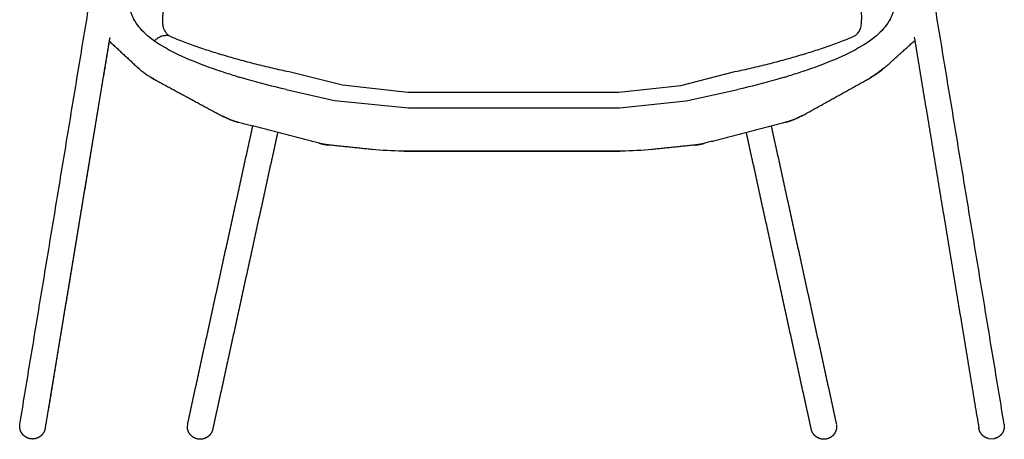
# Model space of a CAD drawing. Header units: millimetres. Extents: x 847 to 2889, y 2747 to 4819.
# Tile 25 of 26: x 2114 to 2883, y 4024 to 4351. Entities that reach past the tile are written whole.
import ezdxf

# ---------------------------------------------------------------- set-up
doc = ezdxf.new("R2010")
doc.units = ezdxf.units.MM
doc.header["$MEASUREMENT"] = 0
for name, color, linetype, true_color in [('2DVýkres', 18, 'Continuous', 0x000000), ('2DVýkres$viditelné$tečné', 18, 'Continuous', 0x000000), ('2DVýkres$viditelné$čáry', 18, 'Continuous', 0x000000)]:
    doc.layers.add(name, color=color, linetype=linetype, true_color=true_color)

msp = doc.modelspace()

# ---------------------------------------------------------------- linework, layer by layer
at = {"layer": '2DVýkres'}
for points in [[(2282.43, 4307.65), (2285.57, 4306.71)], [(2324.64, 4310.96), (2366.29, 4300.58), (2417.21, 4294.96), (2582.13, 4294.96), (2630.54, 4300.27), (2672.63, 4310.96)], [(2711.71, 4306.71), (2714.84, 4307.65)], [(2322.38, 4297.05), (2360.13, 4288.47), (2417.83, 4282.78), (2582.44, 4282.78), (2634.6, 4288.09), (2674.9, 4297.05)], [(2245.28, 4033.61), (2245.5, 4036.23)], [(2870.54, 4024.61), (2874.7, 4024.49)]]:
    msp.add_lwpolyline(points, dxfattribs=at)
at = {"layer": '2DVýkres$viditelné$tečné'}
for points in [[(2219.47, 4334.85), (2214.32, 4338.5), (2206.41, 4345.91), (2200.31, 4357.52), (2198.5, 4369.72), (2199.04, 4378.87), (2199.46, 4383.84)], [(2768.4, 4368.84), (2769.14, 4367.53), (2770.66, 4361.91), (2771.47, 4354.54), (2771.51, 4351.47)], [(2796.26, 4357.62), (2794.94, 4353.65), (2790.87, 4345.91), (2782.96, 4338.5), (2777.8, 4334.85)], [(2223.13, 4337.63), (2222.36, 4337.18), (2221.02, 4336.3), (2219.96, 4335.36), (2219.47, 4334.85)]]:
    msp.add_open_spline(points, degree=3, dxfattribs=at)
for points, knots in [([(2228.88, 4368.84), (2228.66, 4368.44), (2228.35, 4367.7), (2227.97, 4366.58), (2227.65, 4365.46), (2227.35, 4364.22), (2226.95, 4362.39), (2226.52, 4359.95), (2226.11, 4356.93), (2225.85, 4354.02), (2225.74, 4351.4), (2225.78, 4349.27), (2225.95, 4347.53), (2226.22, 4346.06), (2226.61, 4344.74), (2227.3, 4343.08), (2228.57, 4341.11), (2229.92, 4339.72), (2230.66, 4339.04)], [0, 0, 0, 0, 1.366081, 2.396362, 3.562861, 4.845843, 6.224864, 9.187534, 12.282484, 15.340863, 17.969525, 20.133272, 21.722054, 23.209662, 24.624378, 25.828295, 28.601448, 31.618735, 31.618735, 31.618735, 31.618735]), ([(2766.61, 4339.04), (2766.8, 4339.21), (2767.46, 4339.83), (2768.55, 4341.02), (2769.53, 4342.37), (2770.61, 4344.36), (2771.4, 4347.19), (2771.53, 4349.94), (2771.51, 4351.47)], [0, 0, 0, 0, 0.125, 0.25, 0.375, 0.5, 0.75, 1, 1, 1, 1]), ([(2282.43, 4307.65), (2280.66, 4308.2), (2274, 4310.27), (2258.13, 4315.61), (2237.34, 4324.06), (2224.63, 4331.21), (2219.47, 4334.85)], [0.3299456, 0.3299456, 0.3299456, 0.3299456, 0.375, 0.5, 0.75, 1, 1, 1, 1]), ([(2230.66, 4339.04), (2230.45, 4339.05), (2229.69, 4339.07), (2228.42, 4339.05), (2227.2, 4338.97), (2225.74, 4338.75), (2224.35, 4338.31), (2223.52, 4337.86), (2223.13, 4337.63)], [0, 0, 0, 0, 0.125, 0.25, 0.375, 0.5, 0.75, 1, 1, 1, 1]), ([(2230.66, 4339.04), (2232.05, 4338.43), (2234.95, 4337.19), (2241.24, 4334.67), (2250.06, 4331.41), (2259.33, 4328.26), (2267.19, 4325.75), (2275.23, 4323.3), (2285.65, 4320.34), (2298.46, 4316.98), (2311.5, 4313.83), (2320.26, 4311.88), (2324.64, 4310.96)], [0, 0, 0, 0, 4.55437, 9.451279, 20.330725, 32.767398, 38.820571, 45.06583, 57.993157, 71.315032, 84.804856, 98.235289, 98.235289, 98.235289, 98.235289]), ([(2672.63, 4310.96), (2677.01, 4311.88), (2685.77, 4313.83), (2698.81, 4316.98), (2711.63, 4320.34), (2722.05, 4323.3), (2730.09, 4325.75), (2737.95, 4328.26), (2747.22, 4331.41), (2756.04, 4334.67), (2762.33, 4337.19), (2765.23, 4338.43), (2766.61, 4339.04)], [0, 0, 0, 0, 13.430434, 26.920258, 40.242132, 53.169459, 59.414719, 65.467891, 77.904564, 88.78401, 93.680919, 98.235289, 98.235289, 98.235289, 98.235289]), ([(2777.8, 4334.85), (2772.65, 4331.21), (2759.94, 4324.06), (2739.15, 4315.61), (2723.28, 4310.27), (2716.62, 4308.2), (2714.84, 4307.65)], [0, 0, 0, 0, 0.25, 0.5, 0.625, 0.6700544, 0.6700544, 0.6700544, 0.6700544]), ([(2322.38, 4297.05), (2312.36, 4299.33), (2299.85, 4302.52), (2287.7, 4306.07), (2285.57, 4306.71)], [0, 0, 0, 0, 0.25, 0.3035824, 0.3035824, 0.3035824, 0.3035824]), ([(2711.71, 4306.71), (2709.58, 4306.07), (2697.42, 4302.52), (2684.91, 4299.33), (2674.9, 4297.05)], [0.6964176, 0.6964176, 0.6964176, 0.6964176, 0.75, 1, 1, 1, 1])]:
    msp.add_open_spline(points, degree=3, knots=knots, dxfattribs=at)
for points, weights in [([(2778.38, 4306.44), (2783.64, 4309.36), (2788.2, 4313.49)], [1, 0.994070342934, 1]), ([(2788.2, 4313.49), (2788.9, 4313.48), (2789.3, 4313.84)], [1, 0.988303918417, 1]), ([(2219, 4305.47), (2218.52, 4305.47), (2218.13, 4305.68)], [1, 0.994169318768, 1]), ([(2779.27, 4306.66), (2778.88, 4306.44), (2778.38, 4306.44)], [1, 0.993911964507, 1]), ([(2272.59, 4276.24), (2272.98, 4276.03), (2273.46, 4276.03)], [1, 0.994169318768, 1]), ([(2273.46, 4276.03), (2278.84, 4273.12), (2284.67, 4271.61)], [1, 0.993847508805, 1]), ([(2712.22, 4271.49), (2718.35, 4273.08), (2723.99, 4276.21)], [1, 0.993191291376, 1]), ([(2723.99, 4276.21), (2724.48, 4276.21), (2724.87, 4276.42)], [1, 0.993911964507, 1]), ([(2284.17, 4271.67), (2284.41, 4271.61), (2284.67, 4271.61)], [1, 0.991687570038, 1]), ([(2348.52, 4255.01), (2348.27, 4255.01), (2348.03, 4255.08)], [1, 0.991687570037, 1]), ([(2348.52, 4255.01), (2352.06, 4254.1), (2355.69, 4253.72)], [1, 0.997171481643, 1]), ([(2641.41, 4253.69), (2645.03, 4254.07), (2648.56, 4254.98)], [1, 0.997187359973, 1]), ([(2122.74, 4024.49), (2121.76, 4024.62), (2120.84, 4024.97)], [1, 0.993308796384, 1]), ([(2123.08, 4024.41, 0.09), (2122.9, 4024.43, 0.09), (2122.74, 4024.49, 0.09)], [1, 0.993291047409, 1])]:
    msp.add_rational_spline(points, weights, degree=2, dxfattribs=at)
for points, weights, knots in [([(2712.72, 4271.55), (2712.48, 4271.49), (2712.23, 4271.49), (2712.23, 4271.49), (2712.22, 4271.49)], [1, 0.991921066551, 1, 0.999999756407, 1], [0, 0, 0, 0.4962089, 0.4962089, 0.5117082, 0.5117082, 0.5117082]), ([(2355.68, 4253.72), (2355.68, 4253.72), (2355.68, 4253.72), (2355.58, 4253.72), (2355.47, 4253.73)], [0.999999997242, 0.999999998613, 1, 0.998651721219, 1], [-15.706547, -15.706547, -15.706547, -15.7064568, -15.7064568, -15.4987708, -15.4987708, -15.4987708]), ([(2641.63, 4253.7), (2641.52, 4253.69), (2641.42, 4253.69), (2641.42, 4253.69), (2641.42, 4253.69)], [1, 0.998656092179, 1, 0.999999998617, 0.999999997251], [0, 0, 0, 0.2073523, 0.2073523, 0.2074423, 0.2074423, 0.2074423])]:
    msp.add_rational_spline(points, weights, degree=2, knots=knots, dxfattribs=at)
at = {"layer": '2DVýkres$viditelné$čáry'}
for points, degree in [([(2114.5, 4035.97), (2145.85, 4225.59), (2177.2, 4415.22)], 2), ([(2882.78, 4035.97), (2851.43, 4225.59), (2820.08, 4415.22)], 2), ([(2498.64, 4350.84), (2498.64, 4350.84), (2498.64, 4350.84)], 2), ([(2498.64, 4350.44), (2498.64, 4350.44), (2498.64, 4350.44)], 2), ([(2184.64, 4337.63), (2159.44, 4185.16), (2134.23, 4032.7)], 2), ([(2184.19, 4334.88), (2159.21, 4183.79), (2134.23, 4032.7)], 2), ([(2184.19, 4334.88), (2195.57, 4324.3), (2206.95, 4313.72)], 2), ([(2789.3, 4313.84), (2801.16, 4324.55), (2813.03, 4335.26)], 2), ([(2812.59, 4337.93), (2837.82, 4185.32), (2863.04, 4032.7)], 2), ([(2218.13, 4305.68), (2214.11, 4307.85), (2210.35, 4310.56), (2206.95, 4313.72)], 3), ([(2789.3, 4313.84), (2786.21, 4311.06), (2782.85, 4308.65), (2779.27, 4306.66)], 3), ([(2218.18, 4305.65), (2245.38, 4290.94), (2272.59, 4276.24)], 2), ([(2724.87, 4276.42), (2752.05, 4291.53), (2779.22, 4306.63)], 2), ([(2284.17, 4271.67), (2280.18, 4272.71), (2276.31, 4274.23), (2272.64, 4276.21)], 3), ([(2724.82, 4276.4), (2720.99, 4274.27), (2716.92, 4272.64), (2712.72, 4271.55)], 3), ([(2245.5, 4036.23), (2270.9, 4152.37), (2296.3, 4268.52)], 2), ([(2348.03, 4255.08), (2316.12, 4263.37), (2284.22, 4271.66)], 2), ([(2712.67, 4271.54), (2680.86, 4263.29), (2649.05, 4255.04)], 2), ([(2700.98, 4268.51), (2726.38, 4152.37), (2751.78, 4036.23)], 2), ([(2315.67, 4263.48), (2290.35, 4147.72), (2265.04, 4031.96)], 2), ([(2732.24, 4031.96), (2706.92, 4147.72), (2681.61, 4263.48)], 2), ([(2389.47, 4250.19), (2372.5, 4251.95), (2355.53, 4253.72)], 2), ([(2413.3, 4249.01), (2405.04, 4249.01), (2396.94, 4249.41), (2389.52, 4250.18)], 3), ([(2607.76, 4250.18), (2600.34, 4249.41), (2592.23, 4249.01), (2583.98, 4249.01)], 3), ([(2641.57, 4253.7), (2624.69, 4251.94), (2607.81, 4250.18)], 2), ([(2583.98, 4249.01), (2498.64, 4249.01), (2413.3, 4249.01)], 2), ([(2414.41, 4249.01), (2414.35, 4249.01), (2414.28, 4249.01), (2414.21, 4249.01)], 3), ([(2414.41, 4249.01), (2421.47, 4249.01), (2428.53, 4249.01)], 2), ([(2428.75, 4249.01), (2498.64, 4249.01), (2568.53, 4249.01)], 2), ([(2568.75, 4249.01), (2575.8, 4249.01), (2582.86, 4249.01)], 2)]:
    msp.add_open_spline(points, degree=degree, dxfattribs=at)
for points, weights in [([(2355.47, 4253.73), (2351.73, 4254.12), (2348.08, 4255.06)], [1, 0.997213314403, 1]), ([(2649, 4255.03), (2645.36, 4254.09), (2641.63, 4253.7)], [1, 0.997228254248, 1]), ([(2882.78, 4035.96), (2882.95, 4034.94), (2882.9, 4033.91)], [1, 0.994718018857, 1]), ([(2123.01, 4024.42), (2122.04, 4024.55), (2121.12, 4024.87)], [1, 0.995263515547, 1])]:
    msp.add_rational_spline(points, weights, degree=2, dxfattribs=at)
for points, weights, degree, knots in [([(2120.84, 4024.97, 0.09), (2120.39, 4025.14, 0.09), (2119.96, 4025.35, 0.09), (2118, 4026.31, 0.09), (2116.62, 4028, 0.09), (2116.43, 4028.24, 0.09), (2116.25, 4028.48, 0.09), (2114.93, 4030.31, 0.09), (2114.53, 4032.53, 0.09), (2114.34, 4033.57, 0.09), (2114.37, 4034.63, 0.09), (2114.39, 4035.3, 0.09), (2114.5, 4035.95, 0.09)], [1, 0.99884346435, 1, 0.977066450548, 1, 0.999532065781, 1, 0.975524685, 1, 0.994427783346, 1, 0.997792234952, 1], 2, [0, 0, 0, 0.96198, 0.96198, 5.253529, 5.253529, 5.865392, 5.865392, 10.29942, 10.29942, 12.411746, 12.411746, 13.740967, 13.740967, 13.740967]), ([(2751.87, 4035.76), (2752.08, 4034.5), (2752.05, 4033.22), (2751.78, 4031.96), (2751.48, 4030.59), (2750.9, 4029.31), (2750.07, 4028.18), (2750.03, 4028.12), (2749.98, 4028.06), (2749.94, 4028), (2749.22, 4027.06), (2748.34, 4026.26), (2747.34, 4025.63), (2746.35, 4025.01), (2745.26, 4024.57), (2744.12, 4024.32), (2742.96, 4024.07), (2741.79, 4024.03), (2740.62, 4024.19), (2739.59, 4024.34), (2738.6, 4024.64), (2737.66, 4025.09), (2737.45, 4025.19), (2737.25, 4025.3), (2737.05, 4025.41), (2735.81, 4026.12), (2734.75, 4027.07), (2733.92, 4028.22), (2733.14, 4029.3), (2732.59, 4030.5), (2732.28, 4031.79), (2732.27, 4031.83), (2732.26, 4031.88), (2732.25, 4031.92)], [1, 0.987868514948, 0.987868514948, 1, 0.985463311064, 0.985463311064, 1, 0.999956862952, 0.999956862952, 1, 0.989665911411, 0.989665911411, 1, 0.989803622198, 0.989803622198, 1, 0.989708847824, 0.989708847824, 1, 0.992000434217, 0.992000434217, 1, 0.999595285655, 0.999595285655, 1, 0.985089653, 0.985089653, 1, 0.98704748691, 0.98704748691, 1, 1, 1, 1], 3, [0, 0, 0, 0, 3.82128, 3.82128, 3.82128, 8.00551, 8.00551, 8.00551, 8.23303, 8.23303, 8.23303, 11.759086, 11.759086, 11.759086, 15.261509, 15.261509, 15.261509, 18.780215, 18.780215, 18.780215, 21.881624, 21.881624, 21.881624, 22.57855, 22.57855, 22.57855, 26.816416, 26.816416, 26.816416, 30.76529, 30.76529, 30.76529, 30.897728, 30.897728, 30.897728, 30.897728]), ([(2132.84, 4029.01, 0.09), (2131.99, 4027.67, 0.09), (2130.77, 4026.65, 0.09), (2129.45, 4025.55, 0.09), (2127.84, 4024.95, 0.09), (2125.53, 4024.09, 0.09), (2123.08, 4024.41, 0.09)], [1, 0.987608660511, 1, 0.985534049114, 1, 0.970831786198, 1], 2, [0, 0, 0, 3.151763, 3.151763, 6.557752, 6.557752, 11.400159, 11.400159, 11.400159]), ([(2134.23, 4032.69, 0.09), (2134.12, 4032.03, 0.09), (2133.92, 4031.38, 0.09), (2133.53, 4030.12, 0.09), (2132.84, 4029.01, 0.09)], [1, 0.997712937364, 1, 0.991504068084, 1], 2, [0, 0, 0, 1.352903, 1.352903, 3.961809, 3.961809, 3.961809]), ([(2247.56, 4027.72), (2246.69, 4028.77), (2246.13, 4030.02), (2245.45, 4031.56), (2245.3, 4033.25), (2245.29, 4033.43), (2245.28, 4033.61)], [1, 0.990773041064, 1, 0.986034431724, 1, 0.99983551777, 1], 2, [0, 0, 0, 2.718997, 2.718997, 6.065421, 6.065421, 6.428173, 6.428173, 6.428173]), ([(2265.03, 4031.92), (2264.87, 4031.2), (2264.6, 4030.51), (2264.11, 4029.23), (2263.29, 4028.13), (2262.67, 4027.29), (2261.89, 4026.6), (2260.15, 4025.07), (2257.92, 4024.45), (2257.42, 4024.32), (2256.91, 4024.23), (2255.46, 4023.99), (2254, 4024.17), (2252.25, 4024.4), (2250.68, 4025.21), (2249.19, 4025.98), (2248.03, 4027.19), (2247.88, 4027.35), (2247.73, 4027.52)], [1, 0.997292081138, 1, 0.990735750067, 1, 0.994588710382, 1, 0.974258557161, 1, 0.998651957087, 1, 0.98936114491, 1, 0.984806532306, 1, 0.986188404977, 1, 0.999746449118, 1], 2, [0, 0, 0, 1.472123, 1.472123, 4.196617, 4.196617, 6.278189, 6.278189, 10.825948, 10.825948, 11.864541, 11.864541, 14.78451, 14.78451, 18.275309, 18.275309, 21.603192, 21.603192, 22.053582, 22.053582, 22.053582]), ([(2870.54, 4024.61), (2869.29, 4024.92), (2868.16, 4025.52), (2867.24, 4026.02), (2866.44, 4026.7), (2865.14, 4027.81), (2864.28, 4029.28), (2863.8, 4030.1), (2863.48, 4031), (2863.19, 4031.83), (2863.05, 4032.69)], [1, 0.99187368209, 1, 0.994527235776, 1, 0.985800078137, 1, 0.995485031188, 1, 0.996163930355, 1], 2, [0, 0, 0, 2.551441, 2.551441, 4.644814, 4.644814, 8.019264, 8.019264, 9.9205, 9.9205, 11.67283, 11.67283, 11.67283]), ([(2882.9, 4033.91), (2882.88, 4033.31), (2882.78, 4032.71), (2882.5, 4030.97), (2881.63, 4029.43), (2880.93, 4028.18), (2879.91, 4027.19), (2879.64, 4026.92), (2879.35, 4026.67), (2877.32, 4024.96), (2874.7, 4024.49)], [1, 0.998193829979, 1, 0.984750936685, 1, 0.989986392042, 1, 0.99927537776, 1, 0.966441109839, 1], 2, [0, 0, 0, 1.202236, 1.202236, 4.699432, 4.699432, 7.532149, 7.532149, 8.293574, 8.293574, 13.489585, 13.489585, 13.489585])]:
    msp.add_rational_spline(points, weights, degree=degree, knots=knots, dxfattribs=at)

doc.saveas('drawing.dxf')
